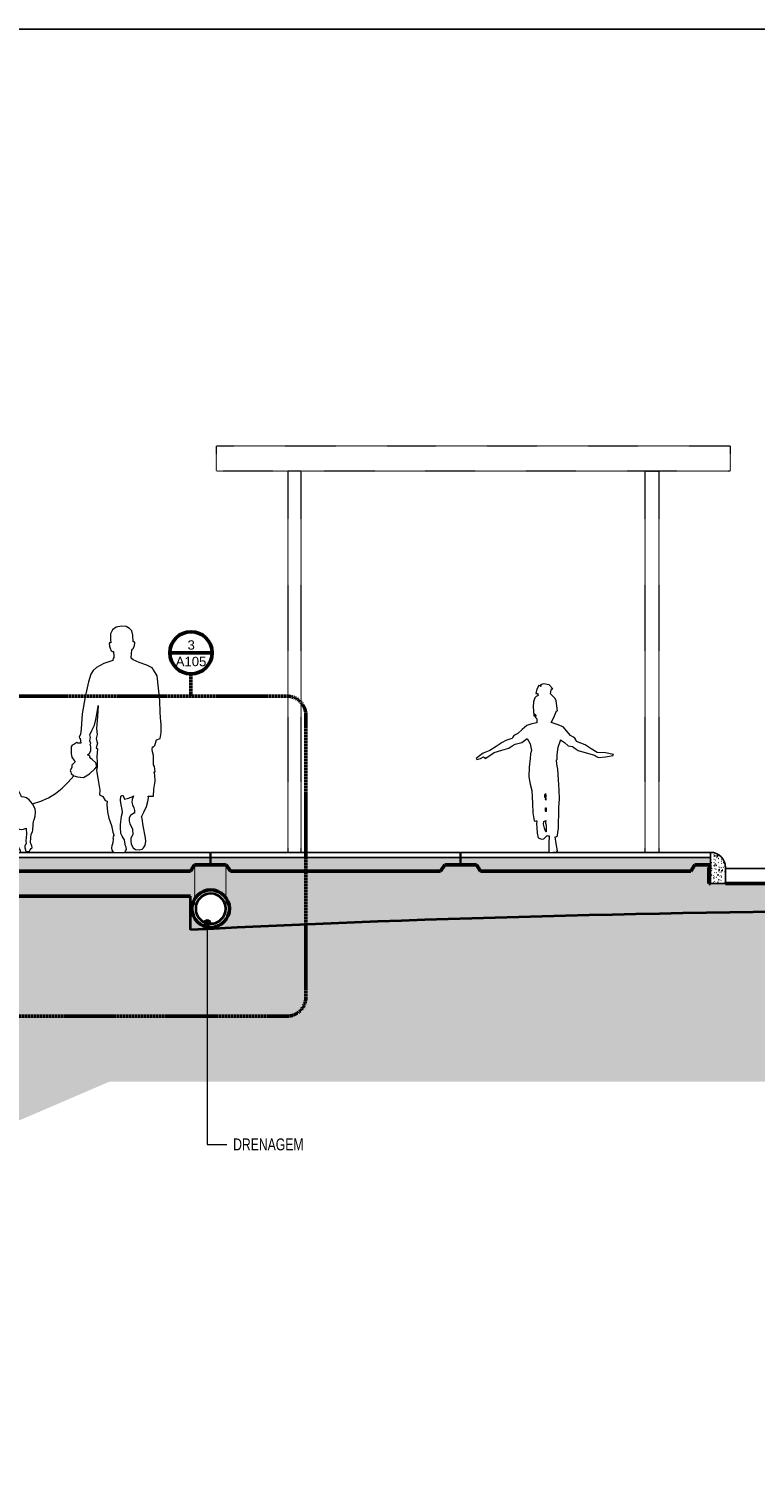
# Model space of a CAD drawing. Header units: millimetres. Extents: x -889849 to -835829, y 138522 to 158934.
# Tile 15 of 28: x -853406 to -847601, y 147403 to 158934. Entities that reach past the tile are written whole.
import ezdxf

# ---------------------------------------------------------------- set-up
doc = ezdxf.new("R2010")
doc.units = ezdxf.units.MM
doc.header["$XCLIPFRAME"] = 2
for name, pattern in [('Tracejada', [6.35, 3.175, -3.175]), ('TRAÇO 1mm', [2, 1, -1]), ('TRAÇO 2_5mm', [6, 3, -3])]:
    doc.linetypes.add(name, pattern=pattern)
for name, color, linetype, lineweight in [('A-ANNO-SYMB', 150, 'Continuous', 5), ('A-DETL', 90, 'Continuous', 5), ('A-DETL-GENF', 92, 'Continuous', 5), ('A-FLOR', 192, 'Continuous', 5), ('A-GENM', 13, 'Continuous', 15), ('G-ANNO-REFR', 1, 'Tracejada', 5), ('G-ANNO-TEXT', 231, 'Continuous', 5)]:
    doc.layers.add(name, color=color, linetype=linetype, lineweight=lineweight)
doc.styles.add('Arial', font='arial.ttf', dxfattribs={"height": 75})
doc.styles.add('Swis721 LtCn BT_3', font='swisscl.ttf', dxfattribs={"height": 95})
picture_1 = doc.add_image_def('image1.png', size_in_pixel=(1000, 904))
picture_2 = doc.add_image_def('image2.png', size_in_pixel=(1500, 1617))
picture_3 = doc.add_image_def('image3.png', size_in_pixel=(1556, 1639))
pattern_1 = [(50, (-854619.73, 150500), (45.54636, -3.98493), [4.763, -52.388]), (355, (-854619.73, 150500), (-8.81056, 47.76465), [3.81, -41.91]), (100.451, (-854615.933, 150499.67), (36.73616, 43.77902), [4.048, -44.523]), (46.184, (-854619.73, 150512.7), (67.76954, -10.5103), [7.144, -78.581]), (96.636, (-854614.08, 150511.824), (59.35035, 61.857), [6.071, -66.784]), (351.184, (-854619.73, 150512.7), (59.35144, 61.8565), [5.715, -62.865]), (21, (-854613.38, 150509.525), (37.9038, -25.56661), [4.762, -52.387]), (326, (-854613.38, 150509.525), (15.45087, 46.04735), [3.81, -41.91]), (71.451, (-854610.22, 150507.394), (53.35466, 20.47995), [4.048, -44.523]), (37.5, (-854619.729, 150500), (0.772385, 21.138372), [1.676, -39.726, 1.676, -40.869, -42.069]), (37.5, (-854619.729, 150500), (0.772385, 21.138372), [-83.947, 1.676, -40.392]), (7.5, (-854619.73, 150500), (16.704925, 25.04469), [1.676, -22.581, 1.676, -38.773, -16.034]), (7.5, (-854619.73, 150500), (16.704925, 25.04469), [-64.707, 1.676, -14.357]), (327.5, (-854633.889, 150500), (33.89791, -1.432708), [1.676, -14.199, 1.676, -47.854, -65.722]), (327.5, (-854633.889, 150500), (33.89791, -1.432708), [-65.405, 1.676, -64.046]), (317.5, (-854640.24, 150500), (37.03242, 6.35617), [1.676, -18.961, 1.676, -31.217, -46.673]), (317.5, (-854640.24, 150500), (37.03242, 6.35617), [-53.531, 1.676, -44.996])]

# ---------------------------------------------------------------- blocks, each defined once
blk = doc.blocks.new('_EST_ PLACA PISO ESTRUTURAL MEIO - _EST_ PLACA PISO ESTRUTURAL MEIO-3577490-CORTE ESQUEMÁTICO')
at = {"layer": 'A-GENM', "lineweight": 5}
h = blk.add_hatch(dxfattribs=at)
h.set_pattern_fill('FP2_8', color=256, style=0, pattern_type=2)
h.set_pattern_definition(pattern_1)
h.paths.add_polyline_path([(-852181, 152200), (-852116, 152200), (-852082, 152250), (-851958, 152250), (-851958, 152310), (-853953, 152310), (-853953, 152250), (-853831, 152250), (-853831, 152252), (-853829, 152250), (-853828, 152250), (-853828, 152249), (-853796, 152200), (-852289, 152200)], flags=0)
at = {"layer": 'A-GENM', "lineweight": 25}
for p, q in [((-853523, 152350), (-853953, 152350)), ((-853953, 152350), (-853953, 152310)), ((-852724, 152350), (-853474, 152350)), ((-851958, 152350), (-852641, 152350)), ((-851958, 152310), (-851958, 152350)), ((-853953, 152310), (-851958, 152310)), ((-853953, 152310), (-853953, 152250)), ((-851958, 152310), (-853953, 152310)), ((-853953, 152250), (-853831, 152250)), ((-853831, 152250), (-853831, 152249)), ((-851958, 152250), (-851958, 152310))]:
    blk.add_line(p, q, dxfattribs=at)
blk = doc.blocks.new('_EST_ PLACA PISO ESTRUTURAL MEIO - _EST_ PLACA PISO ESTRUTURAL MEIO-V2-CORTE ESQUEMÁTICO')
at = {"layer": 'A-GENM', "lineweight": 5}
h = blk.add_hatch(dxfattribs=at)
h.set_pattern_fill('FP2_9', color=256, style=0, pattern_type=2)
h.set_pattern_definition([(50, (-854619.73, 150500), (45.54636, -3.98493), [4.762, -52.387]), (355, (-854619.73, 150500), (-8.81056, 47.76465), [3.81, -41.91]), (100.451, (-854615.933, 150499.67), (36.73616, 43.779), [4.048, -44.523]), (46.184, (-854619.73, 150512.7), (67.76954, -10.5103), [7.144, -78.581]), (96.636, (-854614.08, 150511.824), (59.35035, 61.857), [6.071, -66.784]), (351.184, (-854619.73, 150512.7), (59.3514, 61.8565), [5.715, -62.865]), (21, (-854613.38, 150509.525), (37.9038, -25.5666), [4.763, -52.388]), (326, (-854613.38, 150509.525), (15.45087, 46.04735), [3.81, -41.91]), (71.451, (-854610.22, 150507.394), (53.35466, 20.47995), [4.048, -44.523]), (37.5, (-854619.729, 150500), (0.772385, 21.13837), [1.676, -39.726, 1.676, -40.869, -42.069]), (37.5, (-854619.729, 150500), (0.772385, 21.13837), [-83.947, 1.676, -40.392]), (7.5, (-854619.73, 150500), (16.70492, 25.04469), [1.676, -22.581, 1.676, -38.773, -16.034]), (7.5, (-854619.73, 150500), (16.70492, 25.04469), [-64.706, 1.676, -14.357]), (327.5, (-854633.889, 150500), (33.89791, -1.43271), [1.676, -14.199, 1.676, -47.854, -65.722]), (327.5, (-854633.889, 150500), (33.89791, -1.43271), [-65.405, 1.676, -64.046]), (317.5, (-854640.24, 150500), (37.03242, 6.35617), [1.676, -18.961, 1.676, -31.217, -46.673]), (317.5, (-854640.24, 150500), (37.03242, 6.35617), [-53.531, 1.676, -44.996])])
h.paths.add_polyline_path([(-851490, 152200), (-850116, 152200), (-850082, 152250), (-849958, 152250), (-849958, 152310), (-851953, 152310), (-851953, 152250), (-851829, 152250), (-851796, 152200)], flags=0)
at = {"layer": 'A-GENM', "lineweight": 25}
for p, q in [((-849958, 152350), (-851953, 152350)), ((-851953, 152350), (-851953, 152310)), ((-849958, 152310), (-849958, 152350)), ((-851953, 152310), (-849958, 152310)), ((-849958, 152310), (-851953, 152310)), ((-851953, 152310), (-851953, 152250)), ((-849958, 152250), (-849958, 152310))]:
    blk.add_line(p, q, dxfattribs=at)
blk = doc.blocks.new('_EST_ PLACA PISO ESTRUTURAL MEIO - _EST_ PLACA PISO ESTRUTURAL MEIO-V3-CORTE ESQUEMÁTICO')
at = {"layer": 'A-GENM', "lineweight": 5}
h = blk.add_hatch(dxfattribs=at)
h.set_pattern_fill('FP2_8', color=256, style=0, pattern_type=2)
h.set_pattern_definition(pattern_1)
h.paths.add_polyline_path([(-849796, 152200), (-848116, 152200), (-848082, 152250), (-847958, 152250), (-847958, 152310), (-849953, 152310), (-849953, 152250), (-849829, 152250), (-849796, 152200)], flags=0)
at = {"layer": 'A-GENM', "lineweight": 25}
for p, q in [((-849241, 152350), (-849953, 152350)), ((-849953, 152350), (-849953, 152310)), ((-847958, 152350), (-849219, 152350)), ((-849953, 152310), (-847958, 152310)), ((-849953, 152310), (-849953, 152250)), ((-847958, 152310), (-849953, 152310)), ((-847964, 152250), (-847958, 152250))]:
    blk.add_line(p, q, dxfattribs=at)
blk = doc.blocks.new('_HUM_ FIGURAS HUMANAS - mann_hund-3635075-CORTE ESQUEMÁTICO')
at = {"layer": 'A-DETL-GENF'}
for p, q in [((-852753, 154098), (-852755, 154050)), ((-852739, 154128), (-852753, 154098)), ((-852709, 154150), (-852739, 154128)), ((-852665, 154158), (-852709, 154150)), ((-852629, 154155), (-852665, 154158)), ((-852601, 154140), (-852629, 154155)), ((-852583, 154120), (-852601, 154140)), ((-852574, 154085), (-852583, 154120)), ((-852572, 154032), (-852574, 154085)), ((-852760, 154027), (-852764, 154020)), ((-852764, 154020), (-852763, 153998)), ((-852763, 153998), (-852756, 153981)), ((-852751, 154025), (-852760, 154027)), ((-852756, 153981), (-852749, 153962)), ((-852755, 154050), (-852751, 154025)), ((-852749, 153962), (-852738, 153957)), ((-852738, 153957), (-852729, 153956)), ((-852729, 153956), (-852726, 153916)), ((-852589, 153903), (-852586, 153941)), ((-852586, 153941), (-852582, 153966)), ((-852582, 153966), (-852577, 153974)), ((-852577, 153974), (-852569, 153981)), ((-852566, 154034), (-852572, 154032)), ((-852569, 153981), (-852561, 154003)), ((-852559, 154031), (-852566, 154034)), ((-852561, 154003), (-852558, 154021)), ((-852558, 154021), (-852559, 154031)), ((-852865, 153829), (-852892, 153803)), ((-852806, 153860), (-852865, 153829)), ((-852736, 153885), (-852806, 153860)), ((-852732, 153902), (-852736, 153885)), ((-852727, 153902), (-852732, 153902)), ((-852726, 153916), (-852727, 153902)), ((-852573, 153889), (-852589, 153903)), ((-852549, 153879), (-852573, 153889)), ((-852525, 153868), (-852549, 153879)), ((-852464, 153847), (-852525, 153868)), ((-852422, 153825), (-852464, 153847)), ((-852413, 153815), (-852422, 153825)), ((-852931, 153713), (-852955, 153593)), ((-852910, 153775), (-852931, 153713)), ((-852892, 153803), (-852910, 153775)), ((-852410, 153810), (-852413, 153815)), ((-852380, 153760), (-852410, 153810)), ((-852359, 153565), (-852380, 153760)), ((-852955, 153593), (-852980, 153456)), ((-852863, 153454), (-852853, 153518)), ((-852852, 153524), (-852859, 153435)), ((-852853, 153518), (-852852, 153524)), ((-852358, 153469), (-852359, 153565)), ((-852980, 153456), (-852989, 153338)), ((-852904, 153323), (-852882, 153368)), ((-852882, 153368), (-852870, 153411)), ((-852870, 153411), (-852863, 153454)), ((-852859, 153435), (-852866, 153341)), ((-852351, 153394), (-852358, 153469)), ((-852350, 153374), (-852351, 153394)), ((-852348, 153309), (-852350, 153374)), ((-852994, 153292), (-853005, 153273)), ((-853005, 153273), (-853001, 153263)), ((-853001, 153263), (-852997, 153260)), ((-852997, 153260), (-852991, 153222)), ((-852989, 153338), (-852994, 153292)), ((-852919, 153289), (-852904, 153323)), ((-852915, 153269), (-852919, 153289)), ((-852919, 153242), (-852917, 153257)), ((-852917, 153257), (-852915, 153269)), ((-852861, 153292), (-852868, 153260)), ((-852868, 153260), (-852862, 153235)), ((-852866, 153341), (-852861, 153292)), ((-852388, 153241), (-852385, 153249)), ((-852385, 153249), (-852358, 153261)), ((-852358, 153261), (-852348, 153309)), ((-853060, 153206), (-853068, 153194)), ((-853068, 153194), (-853068, 153138)), ((-853068, 153138), (-853062, 153110)), ((-853047, 153213), (-853060, 153206)), ((-853023, 153227), (-853047, 153213)), ((-853014, 153222), (-853023, 153227)), ((-852991, 153222), (-853014, 153222)), ((-852938, 153130), (-852921, 153140)), ((-852921, 153140), (-852911, 153163)), ((-852911, 153221), (-852919, 153242)), ((-852916, 153214), (-852911, 153221)), ((-852912, 153193), (-852916, 153214)), ((-852911, 153163), (-852912, 153193)), ((-852858, 153222), (-852869, 153186)), ((-852869, 153186), (-852859, 153178)), ((-852859, 153178), (-852863, 153116)), ((-852862, 153235), (-852858, 153222)), ((-852420, 153171), (-852419, 153193)), ((-852418, 153154), (-852420, 153171)), ((-852419, 153193), (-852411, 153193)), ((-852410, 153123), (-852418, 153154)), ((-852411, 153193), (-852400, 153203)), ((-852400, 153203), (-852388, 153241)), ((-853062, 153027), (-853075, 153004)), ((-853062, 153110), (-853044, 153085)), ((-853040, 153071), (-853062, 153047)), ((-853062, 153047), (-853062, 153027)), ((-853044, 153085), (-853035, 153076)), ((-853035, 153076), (-853040, 153071)), ((-852917, 153120), (-852938, 153130)), ((-852920, 153110), (-852917, 153120)), ((-852910, 153101), (-852920, 153110)), ((-852900, 153092), (-852910, 153101)), ((-852872, 153065), (-852900, 153092)), ((-852878, 153018), (-852863, 153036)), ((-852863, 153036), (-852872, 153065)), ((-852860, 153034), (-852865, 153004)), ((-852863, 153116), (-852861, 153069)), ((-852861, 153069), (-852860, 153034)), ((-852409, 153049), (-852410, 153123)), ((-852401, 153037), (-852409, 153049)), ((-852397, 152994), (-852401, 153037)), ((-853585, 152936), (-853604, 152946)), ((-853604, 152946), (-853589, 152931)), ((-853589, 152931), (-853569, 152912)), ((-853562, 152931), (-853585, 152936)), ((-853569, 152912), (-853548, 152885)), ((-853525, 152896), (-853562, 152931)), ((-853139, 152863), (-853091, 152910)), ((-853091, 152910), (-853048, 152962)), ((-853075, 153004), (-853071, 152992)), ((-853071, 152992), (-853067, 152980)), ((-853067, 152980), (-853048, 152962)), ((-853048, 152962), (-853017, 152954)), ((-853017, 152954), (-852970, 152949)), ((-852970, 152949), (-852922, 152977)), ((-852922, 152977), (-852878, 153018)), ((-852865, 153004), (-852856, 152943)), ((-852856, 152943), (-852839, 152846)), ((-852407, 152854), (-852398, 152920)), ((-852399, 152966), (-852404, 152994)), ((-852404, 152994), (-852397, 152994)), ((-852398, 152920), (-852399, 152966)), ((-853548, 152885), (-853529, 152848)), ((-853529, 152848), (-853514, 152808)), ((-853491, 152849), (-853525, 152896)), ((-853514, 152808), (-853509, 152779)), ((-853468, 152802), (-853491, 152849)), ((-853464, 152794), (-853468, 152802)), ((-853460, 152794), (-853464, 152794)), ((-853444, 152792), (-853460, 152794)), ((-853426, 152785), (-853444, 152792)), ((-853250, 152786), (-853193, 152821)), ((-853193, 152821), (-853139, 152863)), ((-852839, 152846), (-852841, 152811)), ((-852841, 152811), (-852816, 152796)), ((-852816, 152796), (-852796, 152764)), ((-852673, 152764), (-852670, 152798)), ((-852670, 152798), (-852654, 152806)), ((-852654, 152806), (-852645, 152783)), ((-852609, 152783), (-852576, 152797)), ((-852571, 152802), (-852580, 152773)), ((-852576, 152797), (-852571, 152802)), ((-852451, 152787), (-852452, 152798)), ((-852452, 152798), (-852443, 152798)), ((-852443, 152798), (-852426, 152798)), ((-852426, 152798), (-852410, 152799)), ((-852410, 152799), (-852407, 152854)), ((-853570, 152717), (-853601, 152664)), ((-853581, 152671), (-853572, 152703)), ((-853572, 152703), (-853576, 152665)), ((-853532, 152759), (-853570, 152717)), ((-853519, 152771), (-853532, 152759)), ((-853509, 152779), (-853519, 152771)), ((-853405, 152769), (-853426, 152785)), ((-853390, 152755), (-853405, 152769)), ((-853376, 152738), (-853390, 152755)), ((-853376, 152738), (-853312, 152759)), ((-853357, 152697), (-853376, 152738)), ((-853352, 152672), (-853357, 152697)), ((-853312, 152759), (-853250, 152786)), ((-852796, 152764), (-852780, 152760)), ((-852780, 152760), (-852784, 152730)), ((-852784, 152730), (-852779, 152675)), ((-852779, 152675), (-852766, 152622)), ((-852668, 152729), (-852673, 152764)), ((-852661, 152692), (-852668, 152729)), ((-852659, 152669), (-852661, 152692)), ((-852645, 152783), (-852643, 152776)), ((-852643, 152776), (-852609, 152783)), ((-852580, 152773), (-852582, 152751)), ((-852582, 152751), (-852578, 152729)), ((-852578, 152729), (-852567, 152707)), ((-852567, 152707), (-852563, 152684)), ((-852563, 152684), (-852563, 152664)), ((-852487, 152672), (-852467, 152717)), ((-852467, 152717), (-852455, 152757)), ((-852455, 152757), (-852451, 152787)), ((-853614, 152657), (-853622, 152643)), ((-853622, 152643), (-853618, 152634)), ((-853618, 152634), (-853604, 152635)), ((-853601, 152664), (-853614, 152657)), ((-853604, 152635), (-853591, 152636)), ((-853591, 152636), (-853581, 152671)), ((-853576, 152665), (-853573, 152634)), ((-853573, 152634), (-853564, 152612)), ((-853564, 152612), (-853560, 152581)), ((-853560, 152581), (-853562, 152527)), ((-853374, 152531), (-853371, 152570)), ((-853371, 152570), (-853370, 152598)), ((-853370, 152598), (-853365, 152610)), ((-853365, 152610), (-853355, 152639)), ((-853355, 152639), (-853352, 152672)), ((-852766, 152622), (-852747, 152564)), ((-852747, 152564), (-852734, 152512)), ((-852674, 152571), (-852665, 152638)), ((-852674, 152532), (-852674, 152571)), ((-852665, 152638), (-852659, 152669)), ((-852604, 152627), (-852605, 152599)), ((-852605, 152599), (-852599, 152577)), ((-852594, 152645), (-852604, 152627)), ((-852599, 152577), (-852586, 152553)), ((-852566, 152662), (-852594, 152645)), ((-852563, 152664), (-852566, 152662)), ((-852505, 152632), (-852502, 152644)), ((-852502, 152621), (-852505, 152632)), ((-852502, 152644), (-852487, 152672)), ((-852494, 152563), (-852502, 152621)), ((-852474, 152467), (-852494, 152563)), ((-853560, 152479), (-853563, 152451)), ((-853563, 152451), (-853561, 152430)), ((-853562, 152527), (-853560, 152479)), ((-853512, 152494), (-853505, 152514)), ((-853512, 152474), (-853512, 152494)), ((-853506, 152451), (-853512, 152474)), ((-853497, 152436), (-853506, 152451)), ((-853505, 152514), (-853500, 152539)), ((-853500, 152539), (-853495, 152543)), ((-853495, 152543), (-853484, 152535)), ((-853484, 152535), (-853466, 152532)), ((-853466, 152532), (-853448, 152534)), ((-853448, 152534), (-853427, 152544)), ((-853425, 152494), (-853430, 152441)), ((-853427, 152544), (-853425, 152494)), ((-853393, 152425), (-853391, 152469)), ((-853391, 152469), (-853387, 152496)), ((-853387, 152496), (-853378, 152514)), ((-853378, 152514), (-853374, 152531)), ((-852732, 152475), (-852736, 152466)), ((-852736, 152466), (-852733, 152457)), ((-852733, 152457), (-852736, 152427)), ((-852734, 152512), (-852727, 152489)), ((-852730, 152476), (-852732, 152475)), ((-852729, 152486), (-852730, 152476)), ((-852726, 152485), (-852729, 152486)), ((-852727, 152489), (-852726, 152485)), ((-852672, 152517), (-852674, 152532)), ((-852670, 152501), (-852672, 152517)), ((-852665, 152490), (-852670, 152501)), ((-852660, 152479), (-852665, 152490)), ((-852652, 152465), (-852660, 152479)), ((-852642, 152450), (-852652, 152465)), ((-852640, 152431), (-852642, 152450)), ((-852590, 152463), (-852592, 152441)), ((-852581, 152481), (-852590, 152463)), ((-852586, 152553), (-852578, 152535)), ((-852576, 152492), (-852581, 152481)), ((-852578, 152535), (-852576, 152492)), ((-852471, 152437), (-852474, 152467)), ((-853561, 152430), (-853551, 152419)), ((-853551, 152419), (-853539, 152416)), ((-853539, 152416), (-853527, 152415)), ((-853527, 152367), (-853530, 152359)), ((-853530, 152359), (-853523, 152350)), ((-853527, 152415), (-853522, 152398)), ((-853522, 152398), (-853527, 152367)), ((-853523, 152350), (-853474, 152350)), ((-853496, 152420), (-853497, 152436)), ((-853492, 152399), (-853496, 152420)), ((-853481, 152379), (-853492, 152399)), ((-853472, 152366), (-853481, 152379)), ((-853474, 152351), (-853472, 152366)), ((-853474, 152350), (-853474, 152351)), ((-853429, 152421), (-853438, 152403)), ((-853438, 152403), (-853438, 152385)), ((-853438, 152385), (-853433, 152370)), ((-853433, 152370), (-853432, 152365)), ((-853432, 152365), (-853424, 152358)), ((-853430, 152441), (-853429, 152421)), ((-853424, 152358), (-853412, 152356)), ((-853412, 152356), (-853400, 152360)), ((-853400, 152360), (-853395, 152369)), ((-853395, 152369), (-853389, 152381)), ((-853389, 152414), (-853393, 152425)), ((-853382, 152401), (-853389, 152414)), ((-853389, 152381), (-853381, 152386)), ((-853381, 152386), (-853382, 152401)), ((-852744, 152401), (-852745, 152386)), ((-852745, 152386), (-852743, 152368)), ((-852736, 152427), (-852744, 152401)), ((-852743, 152368), (-852735, 152358)), ((-852735, 152358), (-852724, 152350)), ((-852724, 152350), (-852641, 152350)), ((-852641, 152350), (-852640, 152352)), ((-852633, 152402), (-852640, 152431)), ((-852640, 152352), (-852633, 152362)), ((-852629, 152390), (-852633, 152402)), ((-852633, 152362), (-852626, 152373)), ((-852626, 152373), (-852629, 152390)), ((-852592, 152441), (-852589, 152415)), ((-852589, 152415), (-852573, 152387)), ((-852573, 152387), (-852555, 152372)), ((-852555, 152372), (-852525, 152371)), ((-852525, 152371), (-852501, 152376)), ((-852501, 152376), (-852489, 152387)), ((-852489, 152387), (-852477, 152408)), ((-852477, 152408), (-852471, 152437))]:
    blk.add_line(p, q, dxfattribs=at)
blk = doc.blocks.new('_HUM_ FIGURAS HUMANAS - jente03-3646488-CORTE ESQUEMÁTICO')
at = {"layer": 'A-DETL-GENF'}
for p, q in [((-849350, 153596), (-849361, 153585)), ((-849345, 153654), (-849354, 153620)), ((-849354, 153620), (-849346, 153620)), ((-849335, 153604), (-849350, 153596)), ((-849346, 153620), (-849338, 153620)), ((-849329, 153683), (-849345, 153654)), ((-849338, 153620), (-849337, 153611)), ((-849337, 153611), (-849335, 153604)), ((-849322, 153680), (-849329, 153683)), ((-849313, 153677), (-849322, 153680)), ((-849309, 153693), (-849320, 153687)), ((-849320, 153687), (-849317, 153685)), ((-849317, 153685), (-849313, 153683)), ((-849313, 153683), (-849313, 153680)), ((-849313, 153680), (-849313, 153677)), ((-849294, 153696), (-849309, 153693)), ((-849248, 153690), (-849294, 153696)), ((-849218, 153658), (-849248, 153690)), ((-849237, 153617), (-849234, 153633)), ((-849219, 153598), (-849237, 153617)), ((-849234, 153633), (-849228, 153658)), ((-849228, 153658), (-849223, 153658)), ((-849223, 153658), (-849218, 153658)), ((-849199, 153579), (-849219, 153598)), ((-849372, 153552), (-849374, 153512)), ((-849374, 153512), (-849370, 153443)), ((-849361, 153585), (-849372, 153552)), ((-849211, 153427), (-849190, 153481)), ((-849191, 153562), (-849199, 153579)), ((-849187, 153521), (-849191, 153562)), ((-849190, 153481), (-849185, 153481)), ((-849180, 153481), (-849187, 153521)), ((-849185, 153481), (-849180, 153481)), ((-849387, 153378), (-849427, 153364)), ((-849345, 153386), (-849387, 153378)), ((-849370, 153443), (-849369, 153441)), ((-849369, 153441), (-849367, 153440)), ((-849367, 153451), (-849367, 153456)), ((-849367, 153456), (-849364, 153456)), ((-849367, 153446), (-849367, 153451)), ((-849365, 153444), (-849367, 153446)), ((-849367, 153440), (-849365, 153440)), ((-849364, 153440), (-849365, 153444)), ((-849365, 153440), (-849364, 153440)), ((-849364, 153456), (-849361, 153456)), ((-849361, 153456), (-849358, 153450)), ((-849355, 153439), (-849361, 153437)), ((-849361, 153437), (-849354, 153426)), ((-849358, 153450), (-849354, 153446)), ((-849354, 153446), (-849355, 153439)), ((-849354, 153426), (-849345, 153418)), ((-849345, 153418), (-849345, 153402)), ((-849345, 153402), (-849345, 153386)), ((-849231, 153389), (-849211, 153427)), ((-849183, 153372), (-849231, 153389)), ((-849136, 153354), (-849183, 153372)), ((-849563, 153256), (-849593, 153243)), ((-849554, 153258), (-849563, 153256)), ((-849544, 153259), (-849554, 153258)), ((-849538, 153272), (-849544, 153259)), ((-849531, 153285), (-849538, 153272)), ((-849514, 153293), (-849531, 153285)), ((-849497, 153301), (-849514, 153293)), ((-849462, 153333), (-849497, 153301)), ((-849466, 153228), (-849424, 153259)), ((-849427, 153364), (-849462, 153333)), ((-849424, 153259), (-849400, 153218)), ((-849158, 153247), (-849158, 153250)), ((-849158, 153250), (-849125, 153228)), ((-849106, 153320), (-849136, 153354)), ((-849076, 153285), (-849106, 153320)), ((-849058, 153274), (-849076, 153285)), ((-849041, 153263), (-849058, 153274)), ((-849035, 153249), (-849041, 153263)), ((-849028, 153237), (-849035, 153249)), ((-849775, 153142), (-849803, 153121)), ((-849748, 153154), (-849775, 153142)), ((-849721, 153165), (-849748, 153154)), ((-849672, 153196), (-849721, 153165)), ((-849721, 153123), (-849686, 153149)), ((-849686, 153149), (-849627, 153166)), ((-849623, 153228), (-849672, 153196)), ((-849627, 153166), (-849569, 153184)), ((-849593, 153243), (-849623, 153228)), ((-849569, 153184), (-849543, 153201)), ((-849543, 153201), (-849519, 153215)), ((-849519, 153215), (-849466, 153228)), ((-849400, 153218), (-849389, 153165)), ((-849397, 153137), (-849399, 153101)), ((-849389, 153165), (-849397, 153137)), ((-849183, 153130), (-849176, 153192)), ((-849176, 153192), (-849158, 153244)), ((-849158, 153244), (-849158, 153247)), ((-849125, 153228), (-849095, 153202)), ((-849095, 153202), (-849078, 153199)), ((-849078, 153199), (-849060, 153196)), ((-849060, 153196), (-849039, 153181)), ((-849039, 153181), (-849016, 153165)), ((-848994, 153223), (-849028, 153237)), ((-849016, 153165), (-848952, 153145)), ((-848959, 153209), (-848994, 153223)), ((-848912, 153178), (-848959, 153209)), ((-848952, 153145), (-848886, 153127)), ((-848864, 153149), (-848912, 153178)), ((-848796, 153146), (-848864, 153149)), ((-848734, 153133), (-848796, 153146)), ((-849803, 153121), (-849832, 153101)), ((-849832, 153101), (-849829, 153097)), ((-849829, 153097), (-849826, 153092)), ((-849826, 153092), (-849797, 153101)), ((-849797, 153101), (-849772, 153114)), ((-849772, 153114), (-849764, 153109)), ((-849764, 153109), (-849759, 153101)), ((-849759, 153101), (-849721, 153123)), ((-849406, 153030), (-849411, 152953)), ((-849399, 153101), (-849406, 153030)), ((-849190, 153089), (-849187, 153090)), ((-849185, 153054), (-849190, 153089)), ((-849187, 153090), (-849183, 153092)), ((-849177, 153016), (-849185, 153054)), ((-849183, 153111), (-849183, 153130)), ((-849183, 153092), (-849183, 153111)), ((-848886, 153127), (-848870, 153117)), ((-848870, 153117), (-848854, 153108)), ((-848854, 153108), (-848798, 153113)), ((-848798, 153113), (-848737, 153123)), ((-848737, 153123), (-848736, 153129)), ((-848736, 153129), (-848734, 153133)), ((-849411, 152953), (-849398, 152896)), ((-849172, 152931), (-849177, 153016)), ((-849168, 152848), (-849172, 152931)), ((-849398, 152896), (-849386, 152845)), ((-849386, 152845), (-849382, 152791)), ((-849382, 152791), (-849380, 152741)), ((-849282, 152806), (-849278, 152820)), ((-849282, 152788), (-849282, 152806)), ((-849278, 152788), (-849282, 152788)), ((-849278, 152820), (-849277, 152816)), ((-849275, 152788), (-849278, 152788)), ((-849277, 152816), (-849275, 152813)), ((-849275, 152813), (-849275, 152801)), ((-849275, 152801), (-849275, 152788)), ((-849164, 152777), (-849168, 152848)), ((-849380, 152741), (-849377, 152665)), ((-849278, 152774), (-849275, 152782)), ((-849275, 152766), (-849278, 152774)), ((-849278, 152693), (-849278, 152706)), ((-849278, 152706), (-849275, 152706)), ((-849278, 152680), (-849278, 152693)), ((-849277, 152679), (-849278, 152680)), ((-849275, 152677), (-849277, 152679)), ((-849275, 152782), (-849275, 152774)), ((-849275, 152774), (-849275, 152766)), ((-849275, 152706), (-849272, 152706)), ((-849274, 152677), (-849275, 152677)), ((-849272, 152677), (-849274, 152677)), ((-849272, 152706), (-849272, 152692)), ((-849272, 152692), (-849272, 152677)), ((-849171, 152709), (-849164, 152777)), ((-849171, 152677), (-849171, 152709)), ((-849171, 152646), (-849171, 152677)), ((-849377, 152665), (-849367, 152601)), ((-849367, 152601), (-849357, 152598)), ((-849357, 152598), (-849348, 152601)), ((-849348, 152601), (-849346, 152601)), ((-849345, 152601), (-849348, 152574)), ((-849348, 152574), (-849345, 152548)), ((-849346, 152601), (-849345, 152601)), ((-849294, 152576), (-849291, 152597)), ((-849285, 152544), (-849294, 152576)), ((-849291, 152597), (-849275, 152605)), ((-849275, 152605), (-849276, 152584)), ((-849276, 152584), (-849272, 152567)), ((-849272, 152567), (-849272, 152540)), ((-849174, 152541), (-849172, 152595)), ((-849172, 152595), (-849171, 152646)), ((-849345, 152548), (-849344, 152502)), ((-849344, 152502), (-849335, 152465)), ((-849335, 152465), (-849310, 152454)), ((-849310, 152454), (-849290, 152459)), ((-849290, 152459), (-849263, 152484)), ((-849275, 152513), (-849285, 152544)), ((-849274, 152513), (-849275, 152513)), ((-849272, 152513), (-849274, 152513)), ((-849272, 152540), (-849272, 152513)), ((-849263, 152484), (-849255, 152483)), ((-849255, 152483), (-849247, 152481)), ((-849247, 152481), (-849251, 152421)), ((-849199, 152475), (-849188, 152477)), ((-849192, 152421), (-849199, 152475)), ((-849188, 152477), (-849180, 152481)), ((-849180, 152481), (-849178, 152512)), ((-849178, 152512), (-849174, 152541)), ((-849251, 152421), (-849250, 152358)), ((-849250, 152358), (-849241, 152350)), ((-849241, 152350), (-849219, 152350)), ((-849219, 152350), (-849188, 152351)), ((-849180, 152361), (-849192, 152421)), ((-849188, 152351), (-849180, 152361))]:
    blk.add_line(p, q, dxfattribs=at)
blk = doc.blocks.new('Corte - AMPLIAÇÃO-409744-CORTE ESQUEMÁTICO')
at = {"layer": 'A-ANNO-SYMB', "lineweight": 50}
blk.add_line((-852279, 153945), (-851942, 153945), dxfattribs=at)
for start, end in [(0, 180), (180, 0)]:
    blk.add_arc((-852110, 153945), 169, start, end, dxfattribs=at)

msp = doc.modelspace()

# ---------------------------------------------------------------- hatches: boundary and pattern name
at = {"layer": 'A-DETL-GENF'}
h = msp.add_hatch(dxfattribs=at)
h.set_pattern_fill('FP2_5', style=0, pattern_type=2)
h.set_pattern_definition([(50, (-854619.73, 150500), (72.87376, -6.37607), [7.62, -83.82]), (355, (-854619.73, 150500), (-14.097, 76.42244), [6.096, -67.056]), (100.451, (-854613.656, 150499.47), (58.77696, 70.0469), [6.476, -71.236]), (46.184, (-854619.73, 150520.32), (108.4314, -16.8175), [11.43, -125.73]), (96.636, (-854610.69, 150518.92), (94.961, 98.9709), [9.714, -106.854]), (351.184, (-854619.73, 150520.32), (94.9623, 98.9702), [9.144, -100.584]), (21, (-854609.57, 150515.24), (60.64565, -40.90654), [7.62, -83.82]), (326, (-854609.57, 150515.24), (24.7208, 73.6749), [6.096, -67.056]), (71.451, (-854604.515, 150511.83), (85.3669, 32.76874), [6.476, -71.236]), (37.5, (-854619.73, 150500), (1.23552, 33.82243), [3.353, -62.89, 3.353, -64.719, -67.31]), (37.5, (-854619.73, 150500), (1.23552, 33.82243), [-134.315, 3.353, -63.957]), (7.5, (-854619.73, 150500), (26.72815, 40.07255), [3.353, -35.458, 3.353, -61.366, -25.654]), (7.5, (-854619.73, 150500), (26.72815, 40.07255), [-103.53, 3.353, -22.301]), (327.5, (-854642.386, 150500), (54.23632, -2.29212), [3.353, -22.047, 3.353, -75.895, -105.156]), (327.5, (-854642.386, 150500), (54.23632, -2.29212), [-104.648, 3.353, -101.803]), (317.5, (-854652.546, 150500), (59.25158, 10.17014), [3.353, -29.667, 3.353, -49.276, -74.676]), (317.5, (-854652.546, 150500), (59.25158, 10.17014), [-85.649, 3.353, -71.323])])
h.paths.add_polyline_path([(-847958.105, 152100), (-847838.143, 152100), (-847838.143, 152230), (-847842.232, 152261.058), (-847854.22, 152290), (-847873.29, 152314.853), (-847898.143, 152333.923), (-847927.085, 152345.911), (-847958.143, 152350), (-847958.142, 152100.001)], flags=0)
h = msp.add_hatch(dxfattribs=at)
h.set_pattern_fill('FP2_12', style=0, pattern_type=2)
h.set_pattern_definition([(0, (-854594.33, 150500), (127, 127), [38.1, -88.9]), (0, (-854518.13, 150512.7), (127, 127), [31.75, -95.25]), (0, (-854524.48, 150519.05), (127, 127), [25.4, -101.6]), (0, (-854562.58, 150550.8), (127, 127), [19.05, -19.05, 25.4, -63.5]), (0, (-854562.58, 150557.15), (127, 127), [25.4, -6.35, 31.75, -63.5]), (0, (-854619.73, 150582.55), (127, 127), [31.75, -95.25]), (0, (-854499.08, 150588.9), (127, 127), [31.75, -95.25]), (90, (-854619.73, 150525.4), (-127, 127), [19.05, -107.95]), (90, (-854600.68, 150620.65), (-127, 127), [12.7, -114.3]), (90, (-854594.33, 150500), (-127, 127), [19.05, -107.95]), (90, (-854581.63, 150614.3), (-127, 127), [6.35, -120.65]), (90, (-854575.28, 150563.5), (-127, 127), [19.05, -107.95]), (90, (-854562.58, 150519.05), (-127, 127), [31.75, -95.25]), (90, (-854549.88, 150607.95), (-127, 127), [19.05, -107.95]), (90, (-854537.18, 150557.15), (-127, 127), [25.4, -101.6]), (90, (-854530.83, 150557.15), (-127, 127), [25.4, -101.6]), (90, (-854518.13, 150500), (-127, 127), [12.7, -114.3]), (90, (-854499.08, 150519.05), (-127, 127), [31.75, -95.25]), (45, (-854607.03, 150512.7), (0, 127.0006), [53.882, -125.724]), (45, (-854594.33, 150519.05), (0, 127.0006), [26.941, -152.664]), (45, (-854537.18, 150588.9), (0, 127.0006), [35.921, -143.684]), (45, (-854537.18, 150595.25), (0, 127.0006), [26.941, -152.664]), (135, (-854581.63, 150582.55), (-127.0006, 1e-14), [8.98, -170.625]), (135, (-854607.03, 150512.7), (-127.0006, 1e-14), [17.96, -161.645]), (135, (-854568.93, 150550.8), (-127.0006, 1e-14), [17.96, -161.645]), (135, (-854537.18, 150582.55), (-127.0006, 1e-14), [17.96, -161.645]), (135, (-854499.08, 150607.95), (-127.0006, 1e-14), [26.941, -152.664]), (135, (-854499.08, 150601.6), (-127.0006, 1e-14), [17.96, -161.645]), (135, (-854505.43, 150614.3), (-127.0006, 1e-14), [17.96, -161.645]), (135, (-854543.53, 150500), (-127.0006, 1e-14), [26.941, -152.664]), (26.565, (-854505.43, 150576.2), (126.99972, -0.00011), [14.199, -269.782]), (26.565, (-854537.18, 150544.45), (126.99972, -0.00011), [14.199, -269.782]), (26.565, (-854581.63, 150582.55), (126.99972, -0.00011), [28.397, -255.583]), (26.565, (-854575.28, 150614.3), (126.99972, -0.00011), [28.397, -255.583]), (26.565, (-854575.28, 150582.55), (126.99972, -0.00011), [28.397, -255.583]), (26.565, (-854499.08, 150607.95), (126.99972, -0.00011), [28.397, -255.583]), (26.565, (-854619.73, 150544.45), (126.99972, -0.00011), [42.597, -241.384]), (26.565, (-854619.73, 150550.8), (126.99972, -0.00011), [42.597, -241.384]), (26.565, (-854619.73, 150601.6), (126.99972, -0.00011), [42.597, -241.384]), (63.435, (-854556.23, 150595.25), (-0.00011, 126.99972), [14.199, -269.782]), (63.435, (-854499.08, 150588.9), (-0.00011, 126.99972), [14.199, -170.392, 28.397, -70.993]), (63.435, (-854511.78, 150576.2), (-0.00011, 126.99972), [28.397, -255.583]), (63.435, (-854587.98, 150588.9), (-0.00011, 126.99972), [28.397, -255.583]), (63.435, (-854594.33, 150588.9), (-0.00011, 126.99972), [28.397, -255.583]), (63.435, (-854549.88, 150601.6), (-0.00011, 126.99972), [42.597, -241.384]), (116.565, (-854581.63, 150569.85), (0.00011, 126.99972), [14.199, -269.782]), (116.565, (-854499.08, 150557.15), (0.00011, 126.99972), [14.199, -269.782]), (116.565, (-854524.48, 150519.05), (0.00011, 126.99972), [28.397, -255.583]), (116.565, (-854530.83, 150525.4), (0.00011, 126.99972), [28.397, -255.583]), (116.565, (-854518.13, 150614.3), (0.00011, 126.99972), [28.397, -255.583]), (116.565, (-854619.73, 150550.8), (0.00011, 126.99972), [28.397, -255.583]), (116.565, (-854556.23, 150500), (0.00011, 126.99972), [42.597, -241.384]), (153.435, (-854511.78, 150576.2), (-126.99972, -0.00011), [28.397, -255.583]), (153.435, (-854505.43, 150569.85), (-126.99972, -0.00011), [28.397, -255.583]), (153.435, (-854600.68, 150506.35), (-126.99972, -0.00011), [14.199, -269.782]), (153.435, (-854562.58, 150557.15), (-126.99972, -0.00011), [14.199, -269.782]), (153.435, (-854537.18, 150595.25), (-126.99972, -0.00011), [14.199, -269.782])])
h.paths.add_polyline_path([(-852115.222, 151730), (-850915.946, 151784.162), (-849716.188, 151826.293), (-848516.067, 151856.39), (-847315.705, 151874.449), (-846115.222, 151880.469), (-844914.739, 151874.449), (-843714.377, 151856.39), (-842514.256, 151826.293), (-841314.498, 151784.162), (-840115.222, 151730), (-840115.222, 152000), (-838972.314, 152000), (-838972.314, 152100), (-847970.971, 152100), (-847970.971, 152230), (-847963.667, 152230), (-847963.667, 152250), (-848082.358, 152249.926), (-848115.642, 152200), (-849795.691, 152200.071), (-849828.976, 152250), (-850082.346, 152249.926), (-850115.629, 152200), (-851795.677, 152200.071), (-851828.963, 152250), (-852082.358, 152249.926), (-852115.642, 152200), (-853795.689, 152200.071), (-853830.637, 152252.494), (-853830.637, 152000), (-852115.222, 152000), (-852115.222, 151742.971)], flags=0)
h.paths.add_polyline_path([(-851952.932, 151749.776), (-851991.755, 151754.887), (-852027.932, 151769.872), (-852058.998, 151793.71), (-852082.836, 151824.776), (-852097.821, 151860.953), (-852102.932, 151899.776), (-852097.821, 151938.599), (-852082.836, 151974.776), (-852058.998, 152005.842), (-852027.932, 152029.68), (-851991.755, 152044.665), (-851952.932, 152049.776), (-851914.109, 152044.665), (-851877.932, 152029.68), (-851846.866, 152005.842), (-851823.029, 151974.776), (-851808.043, 151938.599), (-851802.932, 151899.776), (-851808.043, 151860.953), (-851823.029, 151824.776), (-851846.866, 151793.71), (-851877.932, 151769.872), (-851914.109, 151754.887)], flags=0)
h = msp.add_hatch(dxfattribs=at)
h.set_pattern_fill('FP2_13', color=252, style=0, pattern_type=2)
h.set_pattern_definition([(315, (-854619.73, 150500), (224.5064, 0), [158.75, -158.75]), (315, (-854577.63, 150542.1), (224.5064, 0), [158.75, -158.75]), (315, (-854535.53, 150584.2), (224.5064, 0), [158.75, -158.75]), (45, (-854507.46, 150584.2), (0, 224.5064), [158.75, -158.75]), (45, (-854465.36, 150542.1), (0, 224.5064), [158.75, -158.75]), (45, (-854423.26, 150500), (0, 224.5064), [158.75, -158.75])])
h.paths.add_polyline_path([(-879032.096, 144075.263), (-872119.951, 144075.263), (-872119.951, 146450), (-862232.946, 146450), (-852759.258, 150517.654), (-838739.951, 150517.654), (-838739.951, 151480), (-838972.314, 151480), (-838972.314, 152000), (-840115.222, 152000), (-840115.222, 151730), (-841314.498, 151784.162), (-842514.256, 151826.293), (-843714.377, 151856.39), (-844914.739, 151874.449), (-846115.222, 151880.469), (-847315.705, 151874.449), (-848516.067, 151856.39), (-849716.188, 151826.293), (-850915.946, 151784.162), (-852115.222, 151730), (-852115.642, 152000), (-853830.637, 152000), (-853830.523, 151824.776), (-853562.255, 151298.27), (-853562.255, 151085), (-854362.255, 151085), (-854362.255, 151272.294), (-854332.083, 151331.51), (-856381.899, 150773.172), (-857012.933, 150314.7), (-857895.588, 149975.88), (-857859.397, 149975.88), (-857555.646, 149379.733), (-857555.646, 149192.439), (-858355.646, 149192.439), (-858355.646, 149379.733), (-858089.898, 149901.291), (-859346.884, 149418.78), (-861164.078, 148326.899), (-862419.575, 148188.717), (-862419.575, 147606.721), (-862752.587, 147606.721), (-862752.587, 148350), (-872819.951, 148350), (-872819.951, 145600), (-873069.951, 145600), (-873069.951, 146600), (-875213.564, 145750), (-876663.656, 145073.811), (-878987.621, 144152.296)], flags=0)
at = {"layer": 'G-ANNO-TEXT'}
h = msp.add_hatch(color=7, dxfattribs=at)
edge = h.paths.add_edge_path(flags=0)
edge.add_arc((-851979.817, 151788.621), 25, 0, 360)

# ---------------------------------------------------------------- linework, layer by layer
at = {"layer": 'A-ANNO-SYMB', "linetype": 'TRAÇO 2_5mm', "lineweight": 50}
for p, q in [((-852110.419, 153598.632), (-852110.419, 153775.817)), ((-851342.529, 153598.632), (-861083.855, 153598.632)), ((-851192.529, 151190.383), (-851192.529, 153448.632)), ((-861083.855, 151040.383), (-851342.529, 151040.383))]:
    msp.add_line(p, q, dxfattribs=at)
for centre, start, end in [((-851342.529, 153448.632), 0, 90), ((-851342.529, 151190.383), 270, 0)]:
    msp.add_arc(centre, 150, start, end, dxfattribs=at)
at = {"layer": 'A-DETL', "linetype": 'TRAÇO 1mm', "lineweight": 9}
for p, q in [((-851906.641, 155600), (-847801.898, 155600)), ((-851906.641, 155397), (-851906.641, 155600)), ((-847801.898, 155600), (-847801.898, 155397)), ((-847801.898, 155397), (-851906.641, 155397)), ((-851337.568, 155397), (-851337.568, 152350)), ((-851229.432, 155397), (-851337.568, 155397)), ((-851229.432, 152350), (-851229.432, 155397)), ((-848479.107, 155397), (-848370.971, 155397)), ((-848479.107, 152350), (-848479.107, 155397)), ((-848370.971, 155397), (-848370.971, 152350)), ((-851337.568, 152350), (-851229.432, 152350)), ((-848370.971, 152350), (-848479.107, 152350)), ((-852082.308, 152250), (-852082.308, 151930)), ((-851831.463, 152250), (-851831.463, 151910))]:
    msp.add_line(p, q, dxfattribs=at)
at = {"layer": 'A-DETL', "lineweight": 25}
for p, q in [((-847958.143, 152350), (-847958.143, 152100)), ((-847838.143, 152100), (-847838.143, 152230)), ((-847958.143, 152100), (-847838.143, 152100))]:
    msp.add_line(p, q, dxfattribs=at)
at = {"layer": 'A-DETL', "lineweight": 50}
for p, q in [((-852082.308, 152250), (-852115.642, 152200)), ((-851828.963, 152250), (-852082.308, 152250)), ((-851795.629, 152200), (-851828.963, 152250)), ((-850082.296, 152250), (-850115.629, 152200)), ((-849828.976, 152250), (-850082.296, 152250)), ((-849795.643, 152200), (-849828.976, 152250)), ((-848082.309, 152250), (-848115.642, 152200)), ((-847963.667, 152250), (-848082.309, 152250)), ((-847970.971, 152100), (-847970.971, 152230)), ((-847970.971, 152230), (-847963.667, 152230)), ((-847963.667, 152230), (-847963.667, 152250)), ((-852115.642, 152200), (-853795.642, 152200)), ((-850115.629, 152200), (-851795.629, 152200)), ((-848115.642, 152200), (-849795.643, 152200)), ((-847958.143, 152100), (-847970.971, 152100)), ((-840092.314, 152100), (-847838.143, 152100)), ((-852115.222, 152000), (-853830.637, 152000))]:
    msp.add_line(p, q, dxfattribs=at)
at = {"layer": 'A-DETL', "lineweight": 35}
msp.add_line((-852115.222, 151730), (-852115.222, 152000), dxfattribs=at)
at = {"layer": 'A-DETL', "lineweight": 25}
msp.add_arc((-847958.143, 152230), 120, 0, 90, dxfattribs=at)
at = {"layer": 'A-DETL', "lineweight": 50}
for start, end in [(0, 180), (180, 0)]:
    msp.add_arc((-851952.932, 151899.776), 150, start, end, dxfattribs=at)
at = {"layer": 'A-DETL', "lineweight": 35}
for centre, radius, start, end in [((-851952.932, 151899.776), 120, 0, 180), ((-846115.222, 32179.569), 119700.9, 87.12684871, 92.87315129), ((-851952.932, 151899.776), 120, 180, 0)]:
    msp.add_arc(centre, radius, start, end, dxfattribs=at)
at = {"layer": 'A-FLOR', "lineweight": 25}
msp.add_line((-847094.565, 152220), (-847838.143, 152220), dxfattribs=at)
at = {"layer": 'G-ANNO-TEXT', "color": 7}
for p, q in [((-851979.817, 151788.621), (-851979.817, 150014.945)), ((-851979.817, 150014.945), (-851823.425, 150014.945))]:
    msp.add_line(p, q, dxfattribs=at)
msp.add_circle((-851979.817, 151788.621), 25, dxfattribs=at)

# ---------------------------------------------------------------- block references
at = {"layer": 'A-ANNO-SYMB', "lineweight": 50}
msp.add_blockref('Corte - AMPLIAÇÃO-409744-CORTE ESQUEMÁTICO', (0, 0), dxfattribs=at)
at = {"layer": 'A-DETL-GENF'}
for name in ['_HUM_ FIGURAS HUMANAS - mann_hund-3635075-CORTE ESQUEMÁTICO', '_HUM_ FIGURAS HUMANAS - jente03-3646488-CORTE ESQUEMÁTICO']:
    msp.add_blockref(name, (0, 0), dxfattribs=at)
at = {"layer": 'A-GENM'}
for name in ['_EST_ PLACA PISO ESTRUTURAL MEIO - _EST_ PLACA PISO ESTRUTURAL MEIO-3577490-CORTE ESQUEMÁTICO', '_EST_ PLACA PISO ESTRUTURAL MEIO - _EST_ PLACA PISO ESTRUTURAL MEIO-V2-CORTE ESQUEMÁTICO', '_EST_ PLACA PISO ESTRUTURAL MEIO - _EST_ PLACA PISO ESTRUTURAL MEIO-V3-CORTE ESQUEMÁTICO']:
    msp.add_blockref(name, (0, 0), dxfattribs=at)

# ---------------------------------------------------------------- texts
at = {"layer": 'A-ANNO-SYMB', "char_height": 75, "attachment_point": 1, "style": 'Arial'}
for s, insert, width in [('3', (-852138.121, 154045.289), 72.15187), ('A105', (-852232.371, 153913.259), 300.63281)]:
    msp.add_mtext(s, dxfattribs=dict(at, insert=insert, width=width))
at = {"layer": 'G-ANNO-TEXT', "color": 7, "insert": (-851773.425, 150062.445), "char_height": 95, "width": 685.44281, "attachment_point": 1, "style": 'Swis721 LtCn BT_3'}
msp.add_mtext('DRENAGEM', dxfattribs=at)

# ---------------------------------------------------------------- pictures from other files: only their frames are drawn
at = {"layer": 'G-ANNO-REFR'}
image = msp.add_image(picture_2, insert=(-859192.805, 149714.929), size_in_units=(3710.145, 4000), dxfattribs=at)
image.set_boundary_path([(-12394.1066, 3896.72595), (-12394.1066, -2110.20276), (8283.3573, -2110.20276), (8283.3573, 3896.72595), (-12394.1066, 3896.72595)])
image.dxf.flags = 15
image = msp.add_image(picture_3, insert=(-863762.244, 147854.607), size_in_units=(6644.068, 7000), dxfattribs=at)
image.set_boundary_path([(-6109.3023, 2523.84313), (-6109.3023, -955.38866), (5868.36992, -955.38866), (5868.36992, 2523.84313), (-6109.3023, 2523.84313)])
image.dxf.flags = 15
image = msp.add_image(picture_3, insert=(-850069.344, 151295.254), size_in_units=(7536.06, 7939.778), dxfattribs=at)
image.set_boundary_path([(-8213.41235, 3129.35945), (-8213.41235, 61.94086), (2346.5436, 61.94086), (2346.5436, 3129.35945), (-8213.41235, 3129.35945)])
image.dxf.flags = 15
image = msp.add_image(picture_1, insert=(-857742.682, 150345.417), size_in_units=(5528, 5000), dxfattribs=at)
image.set_boundary_path([(-5807.90124, 2037.59494), (-5807.90124, -648.99185), (3443.9545, -648.99185), (3443.9545, 2037.59494), (-5807.90124, 2037.59494)])
image.dxf.flags = 15

doc.saveas('drawing.dxf')
